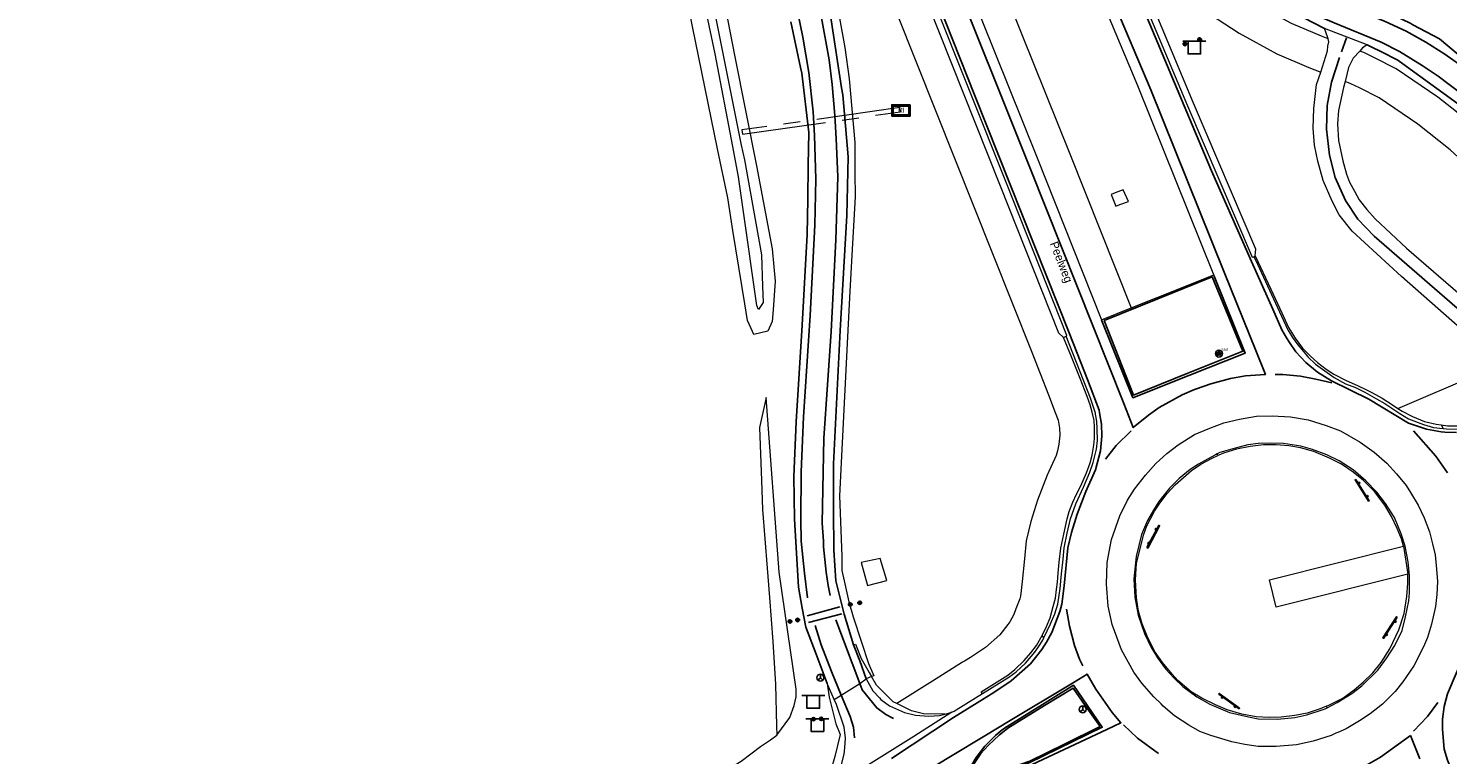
# Model space of a CAD drawing. Header units: metres. Extents: x 169249 to 194689, y 406250 to 412203.
# Tile 162 of 256: x 179088 to 179257, y 408115 to 408201. Entities that reach past the tile are written whole.
import ezdxf
from ezdxf.enums import TextEntityAlignment as Align

# ---------------------------------------------------------------- set-up
doc = ezdxf.new("R2010")
doc.units = ezdxf.units.M
doc.linetypes.add('BGT_NLCS_N264$0$AM-AS', pattern=[16, 10, -2, 2, -2])
doc.layers.get('0').update_dxf_attribs({"linetype": 'CONTINUOUS'})
for name, color, linetype, lineweight in [('BGT_NLCS_N264$0$B-WE-AM-AS_KUNSTWERK_DUIKER-GV', 252, 'BGT_NLCS_N264$0$AM-AS', 18), ('BGT_NLCS_N264$0$B-WE-GW-TALUD_KRUIN-G', 252, 'CONTINUOUS', 18), ('BGT_NLCS_N264$0$B-WE-GW-WATERGANG_INSTEEK-G', 252, 'CONTINUOUS', 18), ('BGT_NLCS_N264$0$B-WE-GW-WATERGANG_SLOOT_BODEM-G', 252, 'CONTINUOUS', 18), ('BGT_NLCS_N264$0$B-WE-OG-TOPOGRAFIE_CULTUURSCHEIDING-G', 252, 'CONTINUOUS', 18), ('BGT_NLCS_N264$0$B-WE-OG-TOPOGRAFIE_WEG_BERM-GV', 252, 'CONTINUOUS', 18), ('BGT_NLCS_N264$0$B-WE-OG-TOPOGRAFIE_WEG_RIJWEG-GV', 252, 'CONTINUOUS', 18), ('BGT_NLCS_N264$0$B-WE-OG-TOPOGRAFIE_WEG_RIJWIELPAD-GV', 252, 'CONTINUOUS', 18), ('BGT_NLCS_N264$0$B-WE-OG-TOPOGRAFIE_WEG_VERHARD-G', 252, 'CONTINUOUS', 18), ('BGT_NLCS_N264$0$B-WE-VW-BEWEGWIJZERING_DRAAGCONSTRUCTIE-S', 252, 'CONTINUOUS', 25), ('BGT_NLCS_N264$0$B-WE-VW-VERKEERSTEKEN_BORD-S', 252, 'CONTINUOUS', 25), ('X-XX-AL-REFERENTIE-G', 7, 'CONTINUOUS', 18)]:
    doc.layers.add(name, color=color, linetype=linetype, lineweight=lineweight)
for name, color, linetype in [('BGT_NLCS_N264$0$B-WE-IE-MEUBILAIR_WEGMEUBILAIR-S', 252, 'CONTINUOUS'), ('BGT_NLCS_N264$0$B-WE-OG-TOPOGRAFIE_WEG_RIJWEG-G', 252, 'CONTINUOUS'), ('BGT_NLCS_N264$0$B-WE-OG-TOPOGRAFIE_WEG_VERKEERSEILAND-GV', 252, 'CONTINUOUS'), ('BGT_NLCS_N264$0$B-WE-VW-MARKERING-G', 252, 'CONTINUOUS'), ('BGT_NLCS_N264$0$B-WE-VW-VERKEERSTEKEN_DRAAGCONSTRUCTIE-S', 252, 'CONTINUOUS'), ('BGT_NLCS_N264$0$Label_Openbareruimte', 252, 'CONTINUOUS')]:
    doc.layers.add(name, color=color, linetype=linetype)
doc.styles.add('BGT_NLCS_N264$0$NLCS-ISO', font='NLCS-ISO.ttf')
doc.styles.add('BGT_NLCS_N264$0$STANDARD', font='txt')

# ---------------------------------------------------------------- blocks, each defined once
blk = doc.blocks.new('BGT_NLCS_N264$0$SIE-WEG_WEGWIJZER-SO')
for q in [(-0.29, -0.29), (0, 0.41), (0.29, -0.29)]:
    blk.add_line((0, 0), q)
blk.add_circle((0, 0), 0.413)
blk = doc.blocks.new('BGT_NLCS_N264$0$SIE-WEG_SCHRIKHEK')
for points in [[(-1.125, 0), (-1.125, 0.1), (-1.5, 0.1), (-1.5, 0)], [(-0.375, 0), (-0.375, 0.1), (-0.75, 0.1), (-0.75, 0)], [(0.375, 0.1), (0, 0.1), (0, 0), (0.375, 0)], [(1.125, 0), (1.125, 0.1), (0.75, 0.1), (0.75, 0)]]:
    blk.add_hatch(color=0).paths.add_polyline_path(points)
at = {"color": 0}
for p, q in [((-1.125, 0), (-1.125, 0.1)), ((-0.75, 0), (-0.75, 0.1)), ((-0.375, 0), (-0.375, 0.1)), ((0, 0.1), (0, 0)), ((0.375, 0.1), (0.375, 0)), ((0.75, 0.1), (0.75, 0)), ((1.125, 0.1), (1.125, 0))]:
    blk.add_line(p, q, dxfattribs=at)
at = {"flags": 128}
for points in [[(-1.5, 0.1), (1.5, 0.1), (1.5, 0), (-1.5, 0)], [(-1.0125, 0.1), (-1.0125, 0.25), (-0.8625, 0.25), (-0.8625, 0.1)], [(0.8625, 0.1), (0.8625, 0.25), (1.0125, 0.25), (1.0125, 0.1)]]:
    blk.add_lwpolyline(points, close=True, dxfattribs=at)
blk = doc.blocks.new('BGT_NLCS_N264$0$SVW-VERKEERSTEKEN_BORD_ANWB-SO')
blk.add_line((-1.375, 0), (1.375, 0))
at = {"flags": 128}
blk.add_lwpolyline([(-0.75, 0), (-0.75, -1.5), (0.75, -1.5), (0.75, 0)], close=True, dxfattribs=at)
blk = doc.blocks.new('BGT_NLCS_N264$0$SIE-WEG_STRAATNAAMBORD_PAAL-SO')
blk.add_line((-0.3, 0), (0.3, 0))
for radius in [0.2, 0.0745]:
    blk.add_circle((0, 0), radius)
at = {"style": 'BGT_NLCS_N264$0$NLCS-ISO'}
blk.add_attdef('STRAATNAAMBORD', (0.28, 0.29), '', height=0.35, dxfattribs=at)
blk = doc.blocks.new('BGT_NLCS_N264$0$SRI-TERREINKAST-SO')
at = {"ltscale": 0.1}
h = blk.add_hatch(color=256, dxfattribs=at)
h.paths.add_polyline_path([(1.16, 0.64), (-1.01, 0.64), (-1.01, -0.71), (1.16, -0.71)])
h.paths.add_polyline_path([(1.01, 0.49), (-0.86, 0.49), (-0.86, -0.56), (1.01, -0.56)], flags=16)
at = {"flags": 128}
for points in [[(1.16, 0.64), (-1.01, 0.64), (-1.01, -0.71), (1.16, -0.71)], [(1.01, 0.49), (-0.86, 0.49), (-0.86, -0.56), (1.01, -0.56)]]:
    blk.add_lwpolyline(points, close=True, dxfattribs=at)
at = {"style": 'BGT_NLCS_N264$0$NLCS-ISO'}
blk.add_text('RI', height=0.6, dxfattribs=at).set_placement((-0.26, -0.29))
blk = doc.blocks.new('BGT_NLCS_N264$0$SIE-WEG_VERKEERSBORD_PAAL-SO')
blk.add_line((-0.3, 0), (0.3, 0))
for radius in [0.2, 0.0745]:
    blk.add_circle((0, 0), radius)
blk = doc.blocks.new('BGT_NLCS_N264')
at = {"layer": 'BGT_NLCS_N264$0$B-WE-AM-AS_KUNSTWERK_DUIKER-GV'}
blk.add_polyline3d([(179191.51, 408191.46, 17.69), (179191.43, 408191.96, 17.69), (179172.61, 408189.29, 15.89), (179172.68, 408188.79, 15.89), (179191.51, 408191.46, 17.69)], dxfattribs=at)
at = {"layer": 'BGT_NLCS_N264$0$B-WE-GW-TALUD_KRUIN-G'}
for points in [[(179176.78, 408117.23, 17.66), (179178.31, 408119.33, 17.82), (179178.82, 408120.77, 17.84), (179179.07, 408121.79, 17.85), (179179.08, 408122.73, 17.85), (179177.05, 408136.66, 17.74), (179175.49, 408157.44, 17.41), (179174.72, 408153.87, 17.27), (179174.95, 408147.57, 17.25)], [(179174.95, 408147.57, 17.25), (179175.07, 408144.1, 17.23), (179175.9, 408133.64, 17.13), (179176.3, 408128.4, 17.15), (179176.63, 408123.28, 17.29), (179176.75, 408118.35, 17.59), (179176.78, 408117.23, 17.66)]]:
    blk.add_polyline3d(points, dxfattribs=at)
at = {"layer": 'BGT_NLCS_N264$0$B-WE-GW-WATERGANG_INSTEEK-G'}
for points in [[(179176.24, 408166.47, 17.57), (179175.71, 408165.35, 17.58), (179174.04, 408164.96, 17.55), (179173.89, 408165.29, 17.54), (179173.28, 408166.59, 17.49), (179172.95, 408168.61, 17.45), (179171.55, 408177.32, 17.42), (179170.93, 408181.2, 17.41), (179169.73, 408187.06, 17.41), (179161.88, 408225.33, 17.45)], [(179167.13, 408221.88, 17.55), (179171.79, 408198, 17.43), (179174.37, 408185.02, 17.42), (179176.23, 408175.15, 17.45), (179176.43, 408172.99, 17.47), (179176.58, 408171.3, 17.49), (179176.32, 408167.86, 17.54), (179176.24, 408166.47, 17.57)]]:
    blk.add_polyline3d(points, dxfattribs=at)
at = {"layer": 'BGT_NLCS_N264$0$B-WE-GW-WATERGANG_SLOOT_BODEM-G'}
blk.add_polyline3d([(179172.2, 408183.72, 16.49), (179171.52, 408187.33, 16.47), (179169.44, 408198.34, 16.43), (179165.71, 408216.01, 16.29), (179162.27, 408232.33, 16.16), (179156.72, 408260.7, 16.11), (179156.67, 408260.96, 16.11), (179156.55, 408262.26, 16.11), (179156.97, 408262.47, 16.12), (179157.4, 408262.32, 16.12), (179157.63, 408262.24, 16.12), (179157.87, 408261.33, 16.12), (179164.65, 408226.57, 16.3), (179169.3, 408203.55, 16.44), (179172.55, 408187.48, 16.53), (179172.91, 408185.73, 16.54), (179174.96, 408174.44, 16.77), (179175.07, 408170.7, 16.82), (179175.13, 408168.77, 16.85), (179174.6, 408167.92, 16.82), (179174.4, 408168.4, 16.8), (179172.8, 408179.54, 16.57), (179172.2, 408183.72, 16.49)], dxfattribs=at)
at = {"layer": 'BGT_NLCS_N264$0$B-WE-OG-TOPOGRAFIE_CULTUURSCHEIDING-G'}
blk.add_polyline3d([(178989.62, 408026.41, 17.49), (178991.6, 408021.97, 17.49), (178991.99, 408021.92, 17.49), (178993.22, 408022.51, 17.49), (179020.84, 408035.8, 17.49), (179049.6, 408050.09, 17.49), (179073.74, 408062.99, 17.49), (179079.4, 408066.02, 17.49), (179102.94, 408078.18, 17.25), (179115.95, 408085.04, 17.26), (179116.24, 408085.19, 17.26), (179134.63, 408094.89, 17.28), (179156.06, 408105.24, 17.28), (179159.71, 408107.01, 17.28), (179162, 408108.23, 17.32), (179166.18, 408110.47, 17.39), (179168.76, 408111.85, 17.43), (179172.55, 408114.16, 17.75), (179174.85, 408115.88, 17.75), (179176.02, 408116.7, 17.69), (179176.78, 408117.23, 17.66)], dxfattribs=at)
at = {"layer": 'BGT_NLCS_N264$0$B-WE-OG-TOPOGRAFIE_WEG_BERM-GV'}
for p, q in [((179244.42, 408195.07, 17.56), (179244.25, 408194.34, 17.56)), ((179215.42, 408166.68, 18.43), (179218.94, 408168.1, 18.43)), ((179210.92, 408164.59, 18.35), (179211.2, 408164.75, 18.29)), ((179250.72, 408156.13, 18.68), (179262.94, 408161.37, 18.09)), ((179255.88, 408154.19, 18.63), (179256.09, 408153.74, 18.48)), ((179229.28, 408150.52, 18.94), (179229.2, 408150.73, 18.81)), ((179251.36, 408139.73, 18.87), (179251.89, 408136.41, 18.86)), ((179208.56, 408128.81, 18.52), (179208.36, 408129.1, 18.64)), ((179183.6, 408121.47, 17.86), (179182.75, 408123.38, 17.85)), ((179188.05, 408124.23, 18.02), (179187.4, 408123.93, 18.02)), ((179183.86, 408120.88, 17.87), (179183.6, 408121.47, 17.86)), ((179242.28, 408120.49, 18.83), (179242.2, 408120.71, 18.93))]:
    blk.add_line(p, q, dxfattribs=at)
at = {"layer": 'BGT_NLCS_N264$0$B-WE-OG-TOPOGRAFIE_WEG_BERM-GV', "linetype": 'Continuous'}
blk.add_line((179233.57, 408174.2, 18.32), (179233.71, 408174.29, 18.44), dxfattribs=at)
at = {"layer": 'BGT_NLCS_N264$0$B-WE-OG-TOPOGRAFIE_WEG_BERM-GV'}
for points in [[(179211.2, 408164.75, 18.29), (179211.31, 408164.81, 18.29), (179204.13, 408182.95, 18.12), (179195.38, 408204.87, 18.18), (179193.93, 408208.49, 18.19), (179190.93, 408216.01, 18.21), (179180.46, 408243.26, 18.23), (179170.38, 408270.84, 18.23), (179170.27, 408271.16, 18.23), (179162.35, 408293.48, 18.3), (179159.31, 408302.44, 18.29), (179156.74, 408309.99, 18.29), (179152.42, 408323.16, 18.28), (179151.52, 408326.24, 18.2), (179145.06, 408346.08, 18.18), (179142.37, 408354.74, 18.16), (179142.28, 408355.02, 18.16), (179141.29, 408358.19, 18.15), (179135, 408379.34, 18.15), (179134.39, 408381.47, 18.15)], [(179174.42, 408272.9, 18.15), (179177.98, 408274.39, 18.12), (179184.9, 408255.22, 18.09), (179190.24, 408240.83, 18.11), (179200.65, 408213.91, 18.11), (179201.57, 408211.6, 18.11), (179203.01, 408208.02, 18.11), (179211.64, 408186.47, 18.1), (179218.94, 408168.1, 18.43)], [(179174.42, 408272.9, 18.15), (179176.07, 408268.21, 18.14), (179183.25, 408248.64, 18.14), (179191.54, 408226.89, 18.13), (179198.08, 408210.22, 18.12), (179199.19, 408207.4, 18.12), (179199.49, 408206.65, 18.12), (179207.68, 408186.19, 18.19), (179215.42, 408166.68, 18.43)], [(179169.53, 408270.85, 18.23), (179169.62, 408270.57, 18.23), (179179.71, 408242.97, 18.23), (179190.18, 408215.72, 18.21), (179193.19, 408208.19, 18.19), (179194.63, 408204.57, 18.18), (179203.38, 408182.66, 18.12), (179210.31, 408165.15, 18.29), (179210.92, 408164.59, 18.35)], [(179184.23, 408202.62, 17.9), (179184.88, 408199.11, 17.89), (179185.4, 408195.38, 17.86), (179185.72, 408191.8, 17.86), (179186.05, 408187.81, 17.85), (179186.08, 408184.19, 17.83), (179186.11, 408181.35, 17.83), (179185.78, 408175.77, 17.8), (179185.48, 408170.1, 17.76), (179185.18, 408164.68, 17.77), (179184.25, 408145.73, 17.73), (179184.52, 408138.55, 17.75), (179184.53, 408136.84, 17.76), (179184.78, 408135.62, 17.76), (179185.36, 408133.13, 17.75), (179185.87, 408131.31, 17.85), (179186.84, 408128.3, 17.88), (179187.69, 408125.79, 17.97), (179188.32, 408124.32, 18.02), (179188.05, 408124.23, 18.02)], [(179191.06, 408203.16, 18.18), (179195.65, 408191.62, 18.15), (179202.44, 408174.57, 18.21), (179207.12, 408162.83, 18.34), (179209.11, 408157.76, 18.4), (179209.92, 408155.65, 18.43), (179210.26, 408154.75, 18.45), (179210.43, 408153.77, 18.47), (179210.45, 408152.96, 18.51), (179210.36, 408151.88, 18.53), (179210.17, 408151.1, 18.53), (179210.02, 408150.53, 18.53), (179208.97, 408148.2, 18.53), (179207.79, 408145.22, 18.54), (179207.01, 408142.67, 18.58), (179206.47, 408140.38, 18.58), (179206.24, 408138.22, 18.57), (179206, 408135.53, 18.56), (179205.86, 408134.47, 18.57), (179205.77, 408133.77, 18.57), (179205.7, 408133.48, 18.57), (179205.24, 408132.26, 18.56), (179204.98, 408131.59, 18.55), (179204.51, 408130.74, 18.5), (179204.28, 408130.41, 18.49), (179203.33, 408129.19, 18.47), (179201.6, 408127.66, 18.44), (179199.85, 408126.47, 18.43), (179199.12, 408126.05, 18.39), (179198.88, 408125.92, 18.38), (179195.29, 408123.66, 18.34), (179191.07, 408121, 18.09)], [(179242.39, 408200.15, 17.58), (179241.61, 408200.46, 17.6), (179238.04, 408201.97, 17.63), (179233.89, 408204.24, 17.66), (179229.81, 408206.9, 17.67), (179227.38, 408208.82, 17.7), (179225.02, 408211.05, 17.7), (179222.99, 408213.26, 17.73), (179221.47, 408215.04, 17.79), (179220.33, 408216.68, 17.79), (179218.99, 408218.65, 17.79)], [(179217.05, 408214.39, 18.25), (179218.3, 408212.59, 17.79), (179219.99, 408210.61, 17.73), (179222.18, 408208.24, 17.7), (179224.76, 408205.8, 17.7), (179227.47, 408203.65, 17.67), (179231.83, 408200.8, 17.66), (179236.3, 408198.37, 17.63), (179240.1, 408196.75, 17.6), (179241.53, 408196.19, 17.62)], [(179228.78, 408172.06, 18.42), (179219.76, 408194.54, 18.2), (179212.73, 408211.33, 18.17)], [(179242.39, 408200.15, 17.58), (179242.34, 408200.37, 17.57), (179241.98, 408201.38, 17.6)], [(179241.53, 408196.19, 17.62), (179242.34, 408198.72, 17.62), (179242.38, 408199.26, 17.62), (179242.47, 408199.8, 17.59), (179242.39, 408200.15, 17.58)], [(179247.06, 408199.42, 17.55), (179246.51, 408199.08, 17.55), (179246.16, 408198.69, 17.56)], [(179246.16, 408198.69, 17.56), (179245.4, 408197.85, 17.59), (179244.83, 408196.75, 17.55), (179244.42, 408195.07, 17.56)], [(179278.34, 408167.83, 17.96), (179278.37, 408168.29, 17.95), (179278.43, 408169.27, 17.92), (179278.25, 408170.78, 17.88), (179277.75, 408172.43, 17.81), (179276.82, 408174.01, 17.76), (179275.61, 408175.36, 17.72), (179261.07, 408188.55, 17.57), (179259.57, 408189.97, 17.57), (179255.46, 408193.21, 17.57), (179250.51, 408196.56, 17.59), (179247.94, 408197.88, 17.6), (179246.89, 408198.39, 17.59), (179246.65, 408198.5, 17.55), (179246.16, 408198.69, 17.56)], [(179262.94, 408161.37, 18.09), (179262.51, 408161.96, 18.08), (179259.8, 408164.22, 17.98), (179251.14, 408171.86, 17.86), (179245.25, 408177.23, 17.8), (179243.72, 408179.18, 17.83), (179242.89, 408180.81, 17.82), (179241.83, 408183.28, 17.79), (179241.19, 408185.57, 17.73), (179240.79, 408187.47, 17.74), (179240.64, 408189.49, 17.7), (179240.7, 408191.85, 17.65), (179241.04, 408194.69, 17.63), (179241.53, 408196.19, 17.62)], [(179244.25, 408194.34, 17.56), (179243.62, 408191.61, 17.61), (179243.51, 408190.03, 17.63), (179243.64, 408188.05, 17.66), (179244.14, 408185.62, 17.71), (179244.6, 408184.02, 17.73), (179244.95, 408183.09, 17.73), (179245.54, 408182, 17.78), (179246.11, 408180.98, 17.78), (179247, 408179.81, 17.79), (179248.02, 408178.73, 17.79), (179251.73, 408175.23, 17.82), (179258.75, 408169.15, 17.86), (179264.33, 408164.39, 17.94), (179265.52, 408163.09, 18.01), (179265.89, 408162.63, 18.01)], [(179274.24, 408166.21, 17.98), (179274.38, 408168.53, 17.95), (179274.41, 408169.15, 17.92), (179274.32, 408169.96, 17.88), (179274.06, 408170.82, 17.81), (179273.58, 408171.64, 17.76), (179272.77, 408172.54, 17.72), (179258.35, 408185.62, 17.57), (179256.95, 408186.94, 17.57), (179253.1, 408189.98, 17.57), (179248.47, 408193.11, 17.59), (179246.15, 408194.3, 17.6), (179245.12, 408194.8, 17.59), (179244.42, 408195.07, 17.56)], [(179217.15, 408180.24, 17.97), (179217.62, 408180.41, 17.97), (179218.64, 408180.78, 17.96), (179217.99, 408182.18, 17.96), (179217.06, 408181.8, 17.96), (179216.57, 408181.6, 17.95), (179217.15, 408180.24, 17.97)], [(179233.57, 408174.2, 18.32), (179233.75, 408173.82, 18.33), (179237.09, 408166.59, 18.39), (179237.63, 408165.42, 18.43), (179238.03, 408164.79, 18.42), (179238.15, 408164.59, 18.42), (179238.79, 408163.7, 18.47), (179239.46, 408162.91, 18.47), (179240, 408162.28, 18.52), (179240.91, 408161.4, 18.53), (179242.28, 408160.41, 18.55), (179243.14, 408159.83, 18.55), (179244.49, 408159.05, 18.58), (179245.66, 408158.62, 18.58), (179246.77, 408158.08, 18.59), (179248.18, 408157.3, 18.58), (179249.17, 408156.72, 18.58), (179250.45, 408155.84, 18.54), (179250.95, 408155.52, 18.53), (179251.96, 408154.89, 18.52), (179253.75, 408154.22, 18.52), (179254.95, 408153.88, 18.5), (179256.09, 408153.74, 18.48)], [(179233.71, 408174.29, 18.44), (179235.58, 408170.33, 18.49), (179236.88, 408167.51, 18.54), (179237.68, 408165.78, 18.57), (179238.47, 408164.49, 18.61), (179239.37, 408163.33, 18.62), (179240.29, 408162.37, 18.64), (179241.15, 408161.61, 18.66), (179242.17, 408160.81, 18.68), (179243.08, 408160.23, 18.68), (179244.55, 408159.46, 18.69), (179245.92, 408158.87, 18.68), (179246.99, 408158.37, 18.69), (179247.59, 408158.03, 18.71), (179248.85, 408157.35, 18.7), (179250.05, 408156.58, 18.67), (179250.72, 408156.13, 18.68)], [(179218.94, 408168.1, 18.43), (179222.07, 408169.36, 18.43), (179228.78, 408172.06, 18.42)], [(179208.36, 408129.1, 18.64), (179208.4, 408129.17, 18.64), (179208.89, 408130.16, 18.68), (179209.32, 408131.22, 18.7), (179209.69, 408132.55, 18.7), (179209.94, 408133.56, 18.76), (179210.06, 408134.57, 18.76), (179210.17, 408135.44, 18.73), (179210.26, 408136.53, 18.7), (179210.37, 408137.82, 18.69), (179210.59, 408139.52, 18.68), (179210.94, 408141.17, 18.68), (179211.35, 408142.98, 18.68), (179211.58, 408143.86, 18.68), (179212.01, 408144.97, 18.68), (179212.45, 408145.94, 18.67), (179212.95, 408146.91, 18.64), (179213.65, 408148.47, 18.64), (179214.07, 408149.67, 18.64), (179214.31, 408150.58, 18.65), (179214.51, 408151.75, 18.64), (179214.58, 408152.54, 18.58), (179214.6, 408153.92, 18.58), (179214.54, 408154.71, 18.59), (179214.31, 408155.69, 18.58), (179214.09, 408156.56, 18.56), (179213.71, 408157.57, 18.54), (179212.88, 408159.7, 18.52), (179211.84, 408162.29, 18.47), (179210.92, 408164.59, 18.35)], [(179208.56, 408128.81, 18.52), (179209.36, 408130.5, 18.51), (179209.87, 408131.67, 18.52), (179210.23, 408132.84, 18.55), (179210.5, 408134.69, 18.52), (179210.68, 408136.44, 18.53), (179210.86, 408138.21, 18.53), (179210.99, 408139.54, 18.53), (179211.32, 408141.29, 18.53), (179211.74, 408142.99, 18.53), (179212.36, 408144.8, 18.53), (179213.29, 408146.76, 18.48), (179214.02, 408148.55, 18.5), (179214.44, 408149.69, 18.5), (179214.82, 408151.28, 18.5), (179214.94, 408152.34, 18.49), (179214.91, 408153.7, 18.48), (179214.86, 408154.64, 18.43), (179214.72, 408155.44, 18.41), (179214.7, 408155.56, 18.41), (179214.1, 408157.38, 18.38), (179211.2, 408164.75, 18.29)], [(179255.88, 408154.19, 18.63), (179256.63, 408154.08, 18.61), (179257.88, 408154.05, 18.59), (179259.44, 408154.21, 18.55), (179260.43, 408154.43, 18.48), (179261.98, 408154.97, 18.43), (179265.21, 408156.37, 18.32), (179265.69, 408156.54, 18.19)], [(179250.72, 408156.13, 18.68), (179251.2, 408155.81, 18.68), (179252.43, 408155.18, 18.7), (179253.86, 408154.59, 18.69), (179255.26, 408154.28, 18.66), (179255.88, 408154.19, 18.63)], [(179256.09, 408153.74, 18.48), (179256.49, 408153.7, 18.47), (179257.92, 408153.67, 18.42), (179258.98, 408153.82, 18.41), (179260.88, 408154.21, 18.35), (179262.37, 408154.7, 18.25), (179265.85, 408156.2, 18.16)], [(179242.28, 408120.49, 18.83), (179243.49, 408121.12, 18.83), (179245.24, 408122.2, 18.83), (179246.4, 408123.12, 18.83), (179248.31, 408124.98, 18.82), (179249.41, 408126.43, 18.82), (179250.33, 408127.92, 18.83), (179251.23, 408129.71, 18.81), (179251.62, 408131.31, 18.81), (179252.01, 408133.25, 18.79), (179252.1, 408134.18, 18.86), (179252.11, 408136.2, 18.85), (179251.93, 408137.87, 18.85), (179251.57, 408139.74, 18.84), (179251.1, 408141.22, 18.84), (179250.29, 408143.14, 18.84), (179249.25, 408144.82, 18.83), (179248.22, 408146.18, 18.82), (179246.89, 408147.52, 18.8), (179245.39, 408148.83, 18.82), (179243.73, 408149.9, 18.82), (179242.27, 408150.61, 18.85), (179240.55, 408151.26, 18.84), (179239.14, 408151.63, 18.84), (179237.11, 408151.98, 18.84), (179235.56, 408152.02, 18.84), (179234.08, 408151.98, 18.82), (179232.85, 408151.8, 18.81), (179231.22, 408151.38, 18.81), (179229.51, 408150.88, 18.81), (179229.45, 408150.86, 18.81), (179229.2, 408150.73, 18.81)], [(179251.36, 408139.73, 18.87), (179251.14, 408140.61, 18.94), (179250.63, 408141.86, 18.97), (179249.96, 408143.28, 18.97), (179249.14, 408144.64, 18.96), (179247.92, 408146.25, 18.98), (179246.6, 408147.57, 18.98), (179245.39, 408148.57, 18.98), (179243.98, 408149.5, 18.95), (179242.57, 408150.23, 18.96), (179240.69, 408151, 18.94), (179239.13, 408151.46, 18.93), (179237.71, 408151.69, 18.9), (179236.2, 408151.81, 18.89), (179234.73, 408151.82, 18.94), (179233.12, 408151.62, 18.93), (179231.48, 408151.29, 18.93), (179229.93, 408150.8, 18.93), (179229.6, 408150.66, 18.93), (179229.28, 408150.52, 18.94)], [(179229.2, 408150.73, 18.81), (179228.98, 408150.6, 18.8), (179228.03, 408150.11, 18.82), (179226.99, 408149.51, 18.82), (179225.98, 408148.86, 18.8), (179224.69, 408147.78, 18.84), (179223.52, 408146.63, 18.84), (179222.27, 408145.07, 18.83), (179221.6, 408144.04, 18.81), (179220.92, 408142.81, 18.81), (179220.2, 408141.11, 18.82), (179219.55, 408138.49, 18.84), (179219.27, 408135.87, 18.82), (179219.38, 408133.67, 18.84), (179219.78, 408131.52, 18.83), (179220.55, 408129.33, 18.79), (179221.28, 408127.74, 18.8), (179222.09, 408126.44, 18.82), (179223.06, 408125.14, 18.82), (179224.07, 408124.04, 18.84), (179225.1, 408123.03, 18.87), (179226.77, 408121.79, 18.91), (179228.33, 408120.93, 18.9), (179230.68, 408119.92, 18.87), (179232.93, 408119.41, 18.85), (179234.09, 408119.2, 18.85), (179236.39, 408119.15, 18.83), (179238.45, 408119.36, 18.83), (179239.87, 408119.66, 18.83), (179241.82, 408120.3, 18.83), (179242.06, 408120.38, 18.83), (179242.28, 408120.49, 18.83)], [(179242.2, 408120.71, 18.93), (179241.73, 408120.51, 18.93), (179241.45, 408120.39, 18.94), (179239.9, 408119.86, 18.95), (179238.45, 408119.57, 18.98), (179236.82, 408119.39, 18.98), (179235.37, 408119.36, 18.96), (179233.83, 408119.41, 18.96), (179232.13, 408119.72, 18.96), (179230.39, 408120.26, 18.96), (179228.98, 408120.84, 18.96), (179227.38, 408121.66, 18.97), (179226.1, 408122.41, 18.97), (179224.53, 408123.74, 18.97), (179223.82, 408124.52, 18.99), (179222.67, 408125.87, 18.99), (179221.74, 408127.24, 18.98), (179220.85, 408129.03, 18.98), (179220.28, 408130.49, 18.96), (179219.85, 408132.01, 18.95), (179219.6, 408133.6, 18.94), (179219.47, 408135.72, 18.96), (179219.6, 408137.72, 18.95), (179220.01, 408139.42, 18.96), (179220.42, 408141.05, 18.95), (179220.84, 408142.15, 18.96), (179221.72, 408143.91, 18.95), (179222.37, 408144.87, 18.94), (179223.24, 408146.01, 18.95), (179224.2, 408147.05, 18.95), (179225.19, 408147.93, 18.95), (179226.15, 408148.73, 18.95), (179227.27, 408149.49, 18.95), (179228.59, 408150.21, 18.94), (179229.28, 408150.52, 18.94)], [(179251.89, 408136.41, 18.86), (179236.85, 408132.65, 19.76), (179236.22, 408132.49, 19.79), (179235.41, 408135.72, 19.77), (179235.59, 408135.77, 19.76), (179251.36, 408139.73, 18.87)], [(179189.07, 408138.26, 17.89), (179186.83, 408137.79, 17.9), (179187.55, 408135.05, 17.91), (179189.86, 408135.66, 17.9), (179189.07, 408138.26, 17.89)], [(179242.2, 408120.71, 18.93), (179242.58, 408120.86, 18.93), (179244.15, 408121.66, 18.91), (179245.5, 408122.63, 18.9), (179246.59, 408123.53, 18.9), (179247.74, 408124.65, 18.92), (179248.73, 408125.9, 18.92), (179249.75, 408127.51, 18.92), (179250.83, 408129.77, 18.95), (179251.45, 408131.73, 18.95), (179251.78, 408133.76, 18.95), (179251.88, 408135.34, 18.94), (179251.89, 408136.41, 18.86)], [(179201.25, 408122.21, 18.33), (179201.12, 408122.4, 18.41), (179204.27, 408124.4, 18.54), (179205.1, 408125.07, 18.56), (179206.2, 408126.12, 18.57), (179207.01, 408127.03, 18.59), (179207.67, 408127.92, 18.62), (179208.36, 408129.1, 18.64)], [(179201.25, 408122.21, 18.33), (179204.38, 408124.15, 18.38), (179205.27, 408124.79, 18.38), (179206.37, 408125.82, 18.42), (179207.5, 408127.11, 18.45), (179207.92, 408127.75, 18.47), (179208.43, 408128.55, 18.52), (179208.56, 408128.81, 18.52)], [(179182.75, 408123.38, 17.85), (179183, 408121.75, 17.87), (179183.79, 408118.6, 18.03), (179184.3, 408117.31, 18.02), (179183.67, 408114.69, 18.05), (179183.24, 408113.19, 18.03)], [(179187.4, 408123.93, 18.02), (179188.22, 408122.53, 18.07), (179189, 408121.67, 18.09), (179189.17, 408121.49, 18.1), (179190.19, 408120.72, 18.12), (179191.99, 408119.92, 18.17), (179193.27, 408119.61, 18.19), (179194.89, 408119.51, 18.26), (179196.16, 408119.58, 18.3), (179196.78, 408119.74, 18.3)], [(179191.07, 408121, 18.09), (179190.61, 408121.22, 18.07), (179189.72, 408122.11, 18.05), (179188.65, 408123.18, 18.04), (179188.05, 408124.23, 18.02)], [(179196.78, 408119.74, 18.3), (179196.56, 408119.73, 18.22), (179194.24, 408119.79, 18.17), (179192.8, 408120.15, 18.14), (179191.07, 408121, 18.09)], [(179197.62, 408119.96, 18.28), (179197.87, 408120.11, 18.28), (179198.13, 408120.27, 18.28), (179201.25, 408122.21, 18.33)], [(179181.96, 408110.12, 18.15), (179183.52, 408111.8, 18.14), (179184.03, 408112.66, 18.14), (179184.48, 408113.73, 18.12), (179184.81, 408114.96, 18.1), (179184.89, 408115.74, 18.09), (179184.96, 408116.88, 18.07), (179184.79, 408118.19, 18.05), (179183.86, 408120.88, 17.87)], [(179196.78, 408119.74, 18.3), (179196.94, 408119.78, 18.31), (179197.62, 408119.96, 18.28)]]:
    blk.add_polyline3d(points, dxfattribs=at)
at = {"layer": 'BGT_NLCS_N264$0$B-WE-OG-TOPOGRAFIE_WEG_BERM-GV', "linetype": 'Continuous'}
for points in [[(179214.36, 408218.46, 17.78), (179214.9, 408217.24, 18.25), (179216.37, 408213.96, 18.25), (179219.28, 408207.41, 18.26), (179225.65, 408192.16, 18.26), (179233.35, 408174.14, 18.32), (179233.57, 408174.2, 18.32)], [(179233.71, 408174.29, 18.44), (179233.8, 408175.1, 18.32), (179226.39, 408192.47, 18.26), (179220.02, 408207.73, 18.26), (179217.1, 408214.28, 18.25), (179217.05, 408214.39, 18.25)]]:
    blk.add_polyline3d(points, dxfattribs=at)
at = {"layer": 'BGT_NLCS_N264$0$B-WE-OG-TOPOGRAFIE_WEG_RIJWEG-G'}
blk.add_line((179187.4, 408123.93, 18.02), (179187.44, 408123.85, 18.02), dxfattribs=at)
for points in [[(179241.98, 408201.38, 17.6), (179235.67, 408204.63, 17.7), (179232.42, 408206.39, 17.71), (179231.6, 408206.83, 17.71), (179230.67, 408207.53, 17.72), (179229.7, 408208.27, 17.73), (179227.97, 408209.57, 17.74), (179226.02, 408211.49, 17.77), (179225.61, 408211.89, 17.77), (179225.07, 408212.43, 17.78), (179224.59, 408213, 17.78), (179221.84, 408216.27, 17.77), (179221.5, 408216.66, 17.77), (179220.64, 408218, 17.78), (179218.54, 408221.25, 17.8), (179217.82, 408222.53, 17.79), (179217.79, 408222.58, 17.79), (179216.54, 408224.81, 17.79), (179215.76, 408226.2, 17.79), (179192.93, 408273.82, 17.77), (179173.95, 408315.51, 17.75)], [(179182.75, 408123.38, 17.85), (179181.32, 408127.18, 17.83), (179180.23, 408130.1, 17.86), (179179.81, 408132.37, 17.84), (179179.35, 408134.85, 17.81), (179178.89, 408142.97, 17.74), (179178.81, 408148.05, 17.76), (179179.08, 408154.55, 17.73), (179179.81, 408166.07, 17.71), (179180.39, 408176.86, 17.78), (179180.45, 408181.05, 17.8), (179180.52, 408185.1, 17.82), (179180.58, 408189.01, 17.83), (179179.75, 408196.04, 17.94), (179179.6, 408196.72, 17.94), (179178.45, 408202.18, 17.93)], [(179180.99, 408311.59, 17.72), (179183.04, 408307.22, 17.72), (179189.25, 408293.91, 17.73), (179190.84, 408290.46, 17.73), (179205.9, 408257.72, 17.74), (179206.02, 408257.45, 17.74), (179207.56, 408254.28, 17.75), (179222.06, 408224.4, 17.79), (179224.11, 408221.22, 17.77), (179226.63, 408218.12, 17.68), (179231.61, 408213.14, 17.6), (179233.92, 408211.26, 17.57), (179237.65, 408208.79, 17.57), (179241.28, 408206.83, 17.58), (179242.9, 408205.95, 17.59), (179247.38, 408204.14, 17.59), (179249.61, 408203.24, 17.59), (179250.1, 408203, 17.59), (179252.26, 408201.95, 17.59), (179252.5, 408201.83, 17.59), (179255.66, 408200.13, 17.63), (179257.9, 408198.29, 17.63)], [(179146.79, 408327.93, 18.19), (179155.03, 408302.36, 18.19), (179158.29, 408292.02, 18.14), (179163.73, 408273.75, 18.12), (179168.4, 408257.87, 18.11), (179173.33, 408240.05, 18.04), (179173.63, 408238.97, 18.03), (179178.82, 408219.75, 17.98), (179182.74, 408204.7, 17.94), (179183.12, 408203.24, 17.93), (179183.25, 408202.41, 17.93), (179184.49, 408194.32, 17.93), (179184.62, 408193.47, 17.93), (179185.28, 408186.11, 17.84), (179185.1, 408179.11, 17.84), (179184.33, 408165.41, 17.86), (179183.53, 408149.54, 17.84), (179183.51, 408144.03, 17.87), (179183.58, 408139.25, 17.82), (179183.78, 408135.61, 17.79), (179184.8, 408131.65, 17.77), (179185.89, 408127.99, 17.88)], [(179279.37, 408168.23, 17.95), (179279.27, 408170.04, 17.9), (179278.77, 408171.66, 17.84), (179278.1, 408173.3, 17.82), (179277.61, 408174.21, 17.76), (179275.79, 408175.97, 17.77), (179257.81, 408192.46, 17.69), (179250.88, 408197.49, 17.64), (179250.7, 408197.62, 17.64), (179248.67, 408198.62, 17.59), (179247.6, 408199.15, 17.56), (179247.06, 408199.42, 17.55)], [(179185.89, 408127.99, 17.88), (179186.66, 408126.08, 17.95), (179187.4, 408123.93, 18.02)]]:
    blk.add_polyline3d(points, dxfattribs=at)
at = {"layer": 'BGT_NLCS_N264$0$B-WE-OG-TOPOGRAFIE_WEG_RIJWEG-GV'}
for p, q in [((179184.45, 408121.99, 17.91), (179186.66, 408123.37, 17.93)), ((179186.66, 408123.37, 17.93), (179187.4, 408123.93, 18.02)), ((179183.6, 408121.47, 17.86), (179184.45, 408121.99, 17.91))]:
    blk.add_line(p, q, dxfattribs=at)
for points in [[(179221.91, 408149.57, 18.67), (179223.21, 408150.78, 18.68), (179224.57, 408151.82, 18.72), (179226.48, 408153.04, 18.71), (179228.13, 408153.72, 18.71), (179228.33, 408153.8, 18.71), (179229.99, 408154.44, 18.7), (179231.86, 408154.88, 18.69), (179233.89, 408155.2, 18.69), (179235.74, 408155.26, 18.72), (179237.92, 408155.13, 18.68), (179240.04, 408154.77, 18.68), (179242.17, 408154.11, 18.69), (179243.88, 408153.46, 18.7), (179246.2, 408152.11, 18.68), (179247.87, 408150.92, 18.67), (179249.41, 408149.62, 18.69), (179250.54, 408148.36, 18.7), (179251.68, 408146.97, 18.67), (179252.22, 408146.14, 18.68), (179253.11, 408144.63, 18.68), (179253.83, 408143.12, 18.64), (179254.48, 408141.44, 18.65), (179254.84, 408140, 18.64), (179255.15, 408138.72, 18.63), (179255.3, 408137, 18.63), (179255.43, 408135.54, 18.64), (179255.34, 408134, 18.63), (179255.18, 408132.54, 18.63), (179254.73, 408130.44, 18.64), (179254.23, 408128.86, 18.64), (179253.76, 408127.77, 18.65), (179252.61, 408125.48, 18.65), (179251.29, 408123.58, 18.65), (179250.38, 408122.44, 18.65), (179248.88, 408120.92, 18.66), (179247.41, 408119.77, 18.65), (179246.15, 408118.93, 18.64), (179244.54, 408118, 18.65), (179243.55, 408117.56, 18.65), (179243.33, 408117.46, 18.65), (179243.02, 408117.32, 18.66), (179242.75, 408117.2, 18.66), (179240.62, 408116.53, 18.65), (179238.65, 408116.1, 18.66), (179236.21, 408115.87, 18.68), (179234.09, 408115.9, 18.7), (179232.49, 408116.12, 18.7), (179230.95, 408116.43, 18.72), (179228.43, 408117.19, 18.7), (179227.12, 408117.68, 18.7), (179225.84, 408118.41, 18.69), (179224.12, 408119.55, 18.67), (179222.77, 408120.69, 18.68), (179222.51, 408120.95, 18.51), (179221.64, 408121.81, 18.69), (179220.23, 408123.41, 18.69), (179219.29, 408124.73, 18.69), (179217.81, 408127.39, 18.69), (179216.69, 408130.43, 18.68), (179216.22, 408132.59, 18.68), (179216.02, 408135.22, 18.69), (179216.11, 408137.79, 18.68), (179216.62, 408140.55, 18.67), (179217.62, 408143.36, 18.68), (179218.52, 408145.21, 18.65), (179219.36, 408146.52, 18.63), (179220.66, 408148.18, 18.64), (179221.91, 408149.57, 18.67)], [(179197.62, 408119.96, 18.28), (179193.08, 408117.08, 18.23), (179181.96, 408110.12, 18.15)]]:
    blk.add_polyline3d(points, dxfattribs=at)
at = {"layer": 'BGT_NLCS_N264$0$B-WE-OG-TOPOGRAFIE_WEG_RIJWIELPAD-GV'}
blk.add_line((179247.06, 408199.42, 17.55), (179241.98, 408201.38, 17.6), dxfattribs=at)
at = {"layer": 'BGT_NLCS_N264$0$B-WE-OG-TOPOGRAFIE_WEG_VERHARD-G'}
blk.add_polyline3d([(179185.89, 408127.99, 17.88), (179186.16, 408128.08, 17.9), (179186.82, 408126.35, 17.93), (179187.77, 408124.71, 17.99), (179188.05, 408124.23, 18.02)], dxfattribs=at)
at = {"layer": 'BGT_NLCS_N264$0$B-WE-OG-TOPOGRAFIE_WEG_VERKEERSEILAND-GV'}
for points in [[(179215.42, 408166.68, 18.43), (179215.46, 408166.56, 18.43), (179219.17, 408157.41, 18.54), (179225.82, 408160.05, 18.54), (179232.53, 408162.72, 18.55), (179228.85, 408171.88, 18.42), (179228.78, 408172.06, 18.42)], [(179225.71, 408160.32, 18.66), (179232.27, 408162.95, 18.65), (179228.6, 408171.79, 18.56), (179222.14, 408169.18, 18.57), (179215.75, 408166.59, 18.58), (179219.23, 408157.73, 18.68), (179225.71, 408160.32, 18.66)], [(179199.8, 408112.85, 18.43), (179199.85, 408112.8, 18.43), (179200, 408112.71, 18.43), (179200.16, 408112.67, 18.43), (179201.12, 408112.64, 18.45), (179203.18, 408112.84, 18.43), (179205.38, 408113.4, 18.44), (179206.83, 408113.94, 18.43), (179215.51, 408118.19, 18.49), (179213.73, 408120.79, 18.46), (179212.09, 408123.19, 18.44), (179203.88, 408118.06, 18.46), (179203.4, 408117.72, 18.47), (179202.79, 408117.21, 18.45), (179201.54, 408115.92, 18.44), (179200.49, 408114.57, 18.41), (179199.75, 408113.32, 18.41), (179199.7, 408113.07, 18.43), (179199.76, 408112.9, 18.43), (179199.8, 408112.85, 18.43)], [(179215.25, 408118.25, 18.64), (179213.49, 408120.76, 18.73), (179212.04, 408122.84, 18.66), (179208.65, 408120.76, 18.6), (179204.27, 408118.07, 18.59), (179203.82, 408117.73, 18.59), (179203.3, 408117.27, 18.58), (179201.93, 408115.99, 18.59), (179201.07, 408115.07, 18.57), (179199.95, 408113.39, 18.56), (179199.9, 408113.22, 18.56), (179199.97, 408113.01, 18.41), (179200.13, 408112.88, 18.41), (179200.25, 408112.86, 18.41), (179200.45, 408112.85, 18.41), (179202.21, 408112.92, 18.4), (179203.25, 408113.09, 18.4), (179204.6, 408113.37, 18.43), (179205.73, 408113.73, 18.5), (179206.9, 408114.15, 18.51), (179211.1, 408116.22, 18.54), (179215.25, 408118.25, 18.64)]]:
    blk.add_polyline3d(points, dxfattribs=at)
at = {"layer": 'BGT_NLCS_N264$0$B-WE-VW-MARKERING-G'}
for p, q in [((179244, 408198.59, 17.59), (179244.61, 408200.25, 17.62)), ((179180.37, 408131.45, 17.68), (179184.26, 408132.53, 17.72)), ((179184.51, 408131.7, 17.73), (179180.55, 408130.64, 17.75))]:
    blk.add_line(p, q, dxfattribs=at)
at = {"layer": 'BGT_NLCS_N264$0$B-WE-VW-MARKERING-G', "linetype": 'Continuous'}
for p, q in [((179183.78, 408130.95, 17.8), (179186.66, 408123.37, 17.93)), ((179197.79, 408119.33, 18.34), (179190.42, 408114.44, 18.26))]:
    blk.add_line(p, q, dxfattribs=at)
at = {"layer": 'BGT_NLCS_N264$0$B-WE-VW-MARKERING-G'}
for points in [[(179197.79, 408119.33, 18.34), (179201.44, 408121.62, 18.38), (179201.58, 408121.7, 18.39), (179202.49, 408122.22, 18.43), (179204.68, 408123.71, 18.44), (179206.99, 408125.75, 18.47), (179208.31, 408127.45, 18.49), (179208.89, 408128.33, 18.5), (179209.51, 408129.46, 18.55), (179210.48, 408131.98, 18.57), (179210.69, 408132.83, 18.57), (179210.98, 408135, 18.56), (179211.41, 408139.53, 18.58), (179211.84, 408141.36, 18.58), (179212.51, 408143.56, 18.54), (179213.58, 408146.25, 18.53), (179214.73, 408148.83, 18.53), (179215.31, 408151.08, 18.53), (179215.46, 408152.82, 18.51), (179215.42, 408154.28, 18.47), (179215.18, 408155.61, 18.45), (179215.13, 408155.92, 18.44), (179213.77, 408159.57, 18.4), (179211.66, 408164.95, 18.34), (179200.29, 408193.47, 18.15), (179194.33, 408208.65, 18.18)], [(179212, 408216.03, 18.12), (179221.31, 408194.07, 18.18), (179230.03, 408172.35, 18.35), (179233.78, 408163.04, 18.46), (179234.93, 408160.19, 18.49), (179232.57, 408160.03, 18.51), (179230.8, 408159.69, 18.51), (179228.43, 408159.05, 18.51), (179226.72, 408158.48, 18.51), (179226.49, 408158.38, 18.51), (179225.01, 408157.76, 18.5), (179222.29, 408156.24, 18.5), (179221.02, 408155.33, 18.5), (179219.2, 408153.85, 18.51), (179218.07, 408156.71, 18.47), (179214.36, 408166.09, 18.34), (179206.99, 408184.61, 18.1), (179196.93, 408209.74, 18.11)], [(179257.69, 408153.29, 18.49), (179256.28, 408153.33, 18.5), (179255.87, 408153.34, 18.51), (179254.12, 408153.66, 18.55), (179251.99, 408154.4, 18.55), (179247.25, 408157.26, 18.56), (179242.82, 408159.43, 18.55), (179241.13, 408160.45, 18.55), (179239.76, 408161.62, 18.52), (179238.58, 408162.89, 18.48), (179237.79, 408163.99, 18.45), (179237.46, 408164.55, 18.43), (179236.91, 408165.51, 18.41), (179235.83, 408167.95, 18.32), (179233.27, 408173.63, 18.31), (179228.52, 408184.41, 18.3), (179217.4, 408210.88, 18.26)], [(179203.94, 408118.62, 18.43), (179212.18, 408123.56, 18.51), (179213.73, 408124.49, 18.53), (179214.75, 408122.72, 18.51), (179216.68, 408119.92, 18.51), (179217.74, 408118.71, 18.51), (179216.08, 408117.92, 18.49), (179207.19, 408113.74, 18.4)], [(179252.21, 408117.19, 18.48), (179248.62, 408114.61, 18.54), (179246.98, 408113.66, 18.54), (179244.95, 408112.75, 18.52), (179242.91, 408112.04, 18.52), (179241.43, 408111.64, 18.54), (179239.01, 408111.19, 18.54), (179236.17, 408110.98, 18.54), (179237.42, 408107.96, 18.43), (179242.45, 408095.41, 18.3), (179249.57, 408077.95, 18.25), (179255.12, 408064.66, 18.19), (179262.64, 408047.52, 18.12), (179269.42, 408032.46, 18.11), (179272.67, 408025.43, 18.19), (179273.04, 408024.66, 18.2), (179277.28, 408015.79, 18.24), (179284.62, 408000.92, 18.22), (179298.97, 407973.14, 18.02)], [(179252.21, 408117.19, 18.48), (179253.33, 408114.4, 18.45)]]:
    blk.add_polyline3d(points, dxfattribs=at)
at = {"layer": 'BGT_NLCS_N264$0$B-WE-VW-MARKERING-G', "linetype": 'Continuous'}
for points in [[(179182.33, 408305.87, 17.68), (179191.05, 408286.7, 17.71), (179197.54, 408272.77, 17.72), (179203.93, 408259.36, 17.71), (179211.78, 408242.95, 17.67), (179218.39, 408229.11, 17.68), (179221.08, 408223.91, 17.65), (179222.54, 408221.52, 17.64), (179224.8, 408218.3, 17.64), (179226.19, 408216.6, 17.69), (179228.21, 408214.42, 17.65), (179229.96, 408212.71, 17.61), (179232.5, 408210.6, 17.62), (179234.73, 408209.05, 17.56), (179238.31, 408206.98, 17.6), (179242.83, 408204.85, 17.6), (179249.19, 408202.22, 17.56), (179251.68, 408201.07, 17.54), (179254.02, 408199.75, 17.52), (179256.31, 408198.33, 17.51), (179258.86, 408196.51, 17.52)], [(179258.29, 408193.59, 17.55), (179255.52, 408195.68, 17.54), (179253.59, 408196.97, 17.55), (179250.89, 408198.65, 17.56), (179248.72, 408199.73, 17.59), (179243.14, 408202.06, 17.62), (179238.83, 408203.88, 17.64), (179237.43, 408204.54, 17.63), (179234.68, 408206.01, 17.64), (179232.78, 408207.28, 17.65), (179229.54, 408209.67, 17.66), (179228.12, 408210.9, 17.66), (179225.98, 408212.88, 17.66), (179223.53, 408215.5, 17.68), (179221.15, 408218.97, 17.69), (179217.99, 408224.17, 17.73), (179215.29, 408229.63, 17.73), (179209.39, 408241.89, 17.72), (179203.49, 408254.28, 17.74), (179196.96, 408268.04, 17.74), (179189.06, 408284.84, 17.74), (179182.75, 408298.58, 17.77), (179179.94, 408304.7, 17.74)], [(179182.08, 408202.65, 17.97), (179182.99, 408197.63, 17.88), (179183.35, 408194.72, 17.86), (179183.7, 408191.01, 17.85), (179183.84, 408188.29, 17.81), (179184.05, 408183.73, 17.8), (179183.81, 408176.22, 17.77), (179183.26, 408165.31, 17.76), (179182.38, 408152.58, 17.73), (179182.17, 408142.46, 17.72), (179182.32, 408140.35, 17.73), (179182.33, 408139.66, 17.73), (179182.64, 408136.65, 17.73), (179182.88, 408135.04, 17.73), (179183.11, 408133.88, 17.73)], [(179180.42, 408133.59, 17.73), (179180.06, 408136.52, 17.72), (179179.69, 408140.32, 17.7), (179179.62, 408142.92, 17.7), (179179.66, 408148.6, 17.71), (179179.97, 408155.13, 17.71), (179180.73, 408167.21, 17.73), (179181.29, 408177.96, 17.73), (179181.4, 408183.44, 17.76), (179181.27, 408188.62, 17.76), (179181.1, 408191.44, 17.78), (179180.59, 408196.14, 17.79), (179179.86, 408200.36, 17.79), (179179.22, 408203.43, 17.83), (179178.3, 408207.59, 17.83), (179177.08, 408212.39, 17.85), (179174.82, 408220.93, 17.88), (179170, 408238.53, 17.93), (179166.72, 408250.35, 17.98), (179161.7, 408267.93, 17.96), (179158.19, 408279.58, 17.97), (179154.58, 408291.28, 18)], [(179264.77, 408161.61, 18.04), (179262.85, 408163.67, 17.98), (179247.9, 408176.65, 17.84), (179245.94, 408178.69, 17.81), (179244.46, 408180.89, 17.81), (179243.26, 408183.64, 17.76), (179242.55, 408186.28, 17.73), (179242.2, 408189.39, 17.66), (179242.31, 408192.19, 17.62), (179242.79, 408195, 17.63), (179243.76, 408197.91, 17.58)], [(179242.85, 408159.17, 18.52), (179240.94, 408159.64, 18.51), (179239.11, 408159.97, 18.55), (179237.02, 408160.19, 18.55), (179236.11, 408160.16, 18.55)], [(179218.96, 408153.47, 18.52), (179217.19, 408151.74, 18.53), (179215.89, 408150.11, 18.52)], [(179256.6, 408148.46, 18.53), (179255.24, 408150.45, 18.53), (179252.57, 408153.47, 18.52)], [(179311.21, 407978.04, 17.99), (179289.62, 408031.9, 17.96), (179275.81, 408066.38, 17.96), (179261.13, 408102.92, 18.27), (179256.61, 408114.28, 18.4), (179256.23, 408115.57, 18.45), (179256.02, 408117.91, 18.46), (179256.02, 408119.13, 18.48), (179256.21, 408120.65, 18.5), (179256.61, 408122.16, 18.51), (179258.8, 408127.28, 18.51), (179259.54, 408129.51, 18.5), (179260.45, 408133.91, 18.5), (179261.22, 408136.3, 18.47), (179261.89, 408137.63, 18.45), (179262.96, 408139.25, 18.4), (179264.15, 408140.71, 18.38), (179265.7, 408142.11, 18.32), (179266.98, 408143.03, 18.3)], [(179211.27, 408132.23, 18.54), (179211.61, 408130.2, 18.56), (179212.23, 408127.93, 18.59), (179212.82, 408126.27, 18.6), (179213.19, 408125.51, 18.6)], [(179184.45, 408121.99, 17.91), (179183.29, 408124.8, 17.85), (179182.07, 408127.98, 17.76), (179181.34, 408130.29, 17.73)], [(179186.66, 408123.37, 17.93), (179186.93, 408122.65, 17.94), (179188.67, 408120.48, 18.01), (179189.76, 408119.69, 18.02), (179190.65, 408119.24, 18.02)], [(179186.03, 408116.91, 18.06), (179185.92, 408118.19, 18.06), (179185.5, 408119.46, 18.06), (179184.45, 408121.99, 17.91)], [(179252.57, 408117.72, 18.48), (179254.24, 408119.47, 18.47), (179255.47, 408121.12, 18.47)], [(179203.94, 408118.62, 18.43), (179203.65, 408118.43, 18.43), (179178.76, 408103.41, 18.15)], [(179218.06, 408118.45, 18.57), (179219.73, 408116.88, 18.57), (179222.2, 408115.06, 18.59)]]:
    blk.add_polyline3d(points, dxfattribs=at)
at = {"layer": 'BGT_NLCS_N264$0$B-WE-IE-MEUBILAIR_WEGMEUBILAIR-S', "color": 7}
blk.add_blockref('BGT_NLCS_N264$0$SRI-TERREINKAST-SO', (179191.47, 408191.65, 17.71), dxfattribs=at)
at = {"layer": 'BGT_NLCS_N264$0$B-WE-VW-BEWEGWIJZERING_DRAAGCONSTRUCTIE-S', "color": 7}
for p in [(179229.41, 408162.67, 18.7), (179181.96, 408124.08, 17.69), (179213.19, 408120.31, 18.72)]:
    blk.add_blockref('BGT_NLCS_N264$0$SIE-WEG_WEGWIJZER-SO', p, dxfattribs=at)
at = {"layer": 'BGT_NLCS_N264$0$B-WE-VW-VERKEERSTEKEN_BORD-S', "color": 7}
for p in [(179226.48, 408199.85, 17.96), (179181.11, 408121.95, 17.81), (179181.11, 408121.96, 17.83), (179181.61, 408119.19, 17.89)]:
    blk.add_blockref('BGT_NLCS_N264$0$SVW-VERKEERSTEKEN_BORD_ANWB-SO', p, dxfattribs=at)
blk.add_blockref('BGT_NLCS_N264$0$SIE-WEG_STRAATNAAMBORD_PAAL-SO', (179229.41, 408162.67, 18.7), dxfattribs=at).add_auto_attribs({'STRAATNAAMBORD': 'SN1'})
for p, rotation in [((179246.42, 408146.37, 18.96), 302.1617191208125), ((179221.63, 408140.84, 18.88), 61.95531305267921), ((179249.73, 408130.08, 18.81), 237.1231769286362), ((179230.65, 408121.33, 18.89), 143.9077504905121)]:
    blk.add_blockref('BGT_NLCS_N264$0$SIE-WEG_SCHRIKHEK', p, dxfattribs=dict(at, rotation=rotation))
at = {"layer": 'BGT_NLCS_N264$0$B-WE-VW-VERKEERSTEKEN_DRAAGCONSTRUCTIE-S', "color": 7}
for p in [(179225.36, 408199.53, 18), (179227.1, 408200.08, 17.85), (179185.52, 408132.8, 17.89), (179186.64, 408133.01, 17.8), (179179.25, 408130.95, 17.71), (179178.33, 408130.78, 17.62), (179181.14, 408119.15, 17.86), (179182.05, 408119.18, 17.86)]:
    blk.add_blockref('BGT_NLCS_N264$0$SIE-WEG_VERKEERSBORD_PAAL-SO', p, dxfattribs=at)
at = {"layer": 'BGT_NLCS_N264$0$Label_Openbareruimte', "color": 252, "lineweight": 18, "style": 'BGT_NLCS_N264$0$STANDARD'}
blk.add_text('Peelweg', height=1, rotation=-68.7732, dxfattribs=at).set_placement((179210.54, 408173.52), align=Align.MIDDLE)

msp = doc.modelspace()

# ---------------------------------------------------------------- block references
at = {"layer": 'X-XX-AL-REFERENTIE-G'}
msp.add_blockref('BGT_NLCS_N264', (0, 0), dxfattribs=at)

doc.saveas('drawing.dxf')
